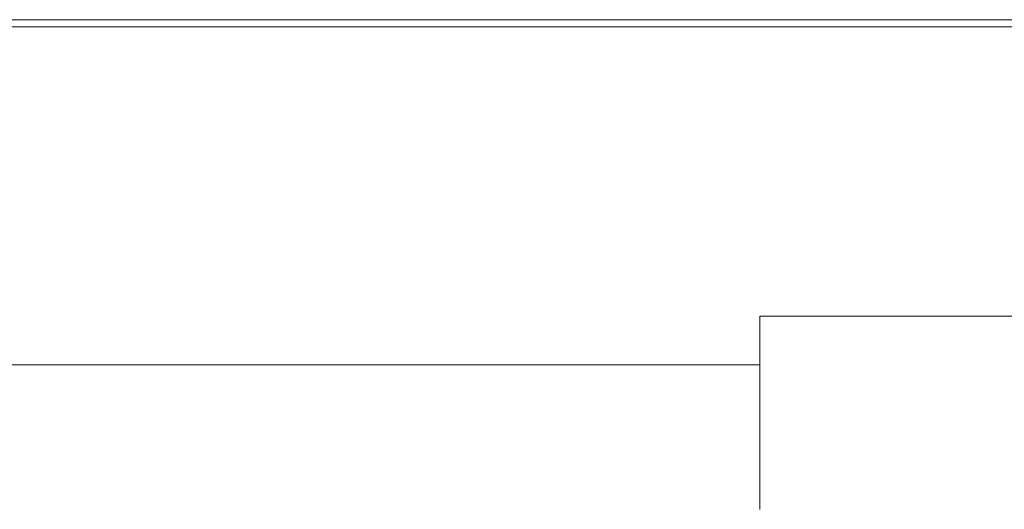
# Model space of a CAD drawing. Header units: inches. Extents: x -4.2 to 22.3, y -10.2 to 17.4.
# Tile 69 of 121: x 4.385 to 5.662, y 0.167 to 0.801. Entities that reach past the tile are written whole.
import ezdxf

# ---------------------------------------------------------------- set-up
doc = ezdxf.new("R2010")
doc.units = ezdxf.units.IN
doc.header["$MEASUREMENT"] = 0

msp = doc.modelspace()

# ---------------------------------------------------------------- linework, layer by layer
at = {"color": 7, "linetype": 'Continuous', "lineweight": 15}
for p, q in [((3.5722, 0.8005), (5.5097, 0.8005)), ((3.5722, 0.7915), (7.4472, 0.7915)), ((5.5097, 0.8005), (7.4472, 0.8005)), ((5.6747, 0.4165), (5.3447, 0.4165)), ((5.3447, 0.4165), (5.3447, 0.3535)), ((3.9204, 0.3535), (5.3447, 0.3535)), ((5.3447, 0.1667), (5.3449, 0.1665))]:
    msp.add_line(p, q, dxfattribs=at)
msp.add_open_spline([(5.3447, 0.3535), (5.3447, 0.3498), (5.3447, 0.3253), (5.3447, 0.2801), (5.3447, 0.233), (5.3447, 0.1962), (5.3447, 0.1726), (5.3447, 0.1685), (5.3447, 0.1667)], degree=3, knots=[0, 0, 0, 0, 0.038866, 0.257694, 0.476592, 0.612557, 0.833509, 1, 1, 1, 1], dxfattribs=at)

doc.saveas('drawing.dxf')
